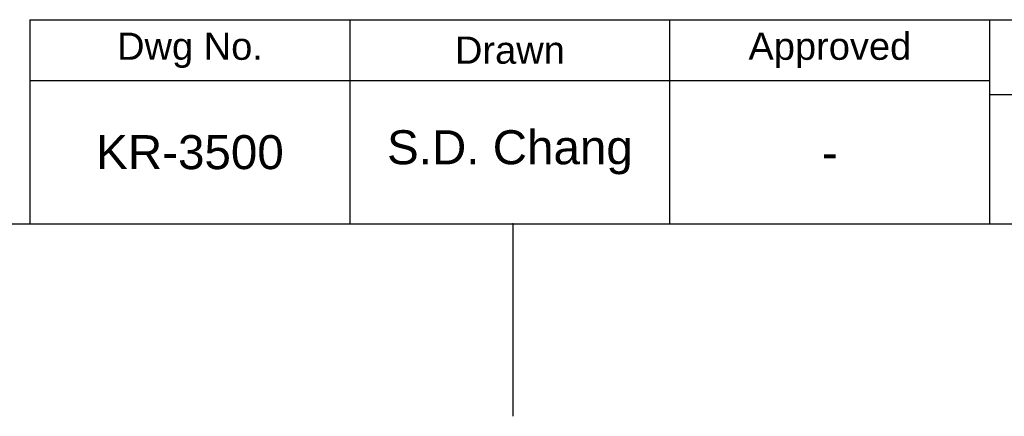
# Model space of a CAD drawing. Header units: millimetres. Extents: x 1200 to 1620, y -113 to 480.
# Tile 8 of 51: x 1334 to 1406, y -113 to -84. Entities that reach past the tile are written whole.
import ezdxf

# ---------------------------------------------------------------- set-up
doc = ezdxf.new("R2010")
doc.units = ezdxf.units.MM
doc.header["$LTSCALE"] = 0.1
doc.layers.add('FORM', color=7, linetype='Continuous')
doc.layers.add('TEXT', color=2, linetype='Continuous')
doc.styles.get("Standard").update_dxf_attribs({"font": 'arial_0.ttf'})

msp = doc.modelspace()

# ---------------------------------------------------------------- linework, layer by layer
for p, q in [((1213.6693, -99.3123), (1605.3864, -99.3123)), ((1370.3561, -99.3123), (1370.3561, -113.4537))]:
    msp.add_line(p, q)
msp.add_point((1370.3561, -99.3123))
at = {"layer": 'FORM'}
for p, q in [((1334.8864, -84.3123), (1605.3864, -84.3123)), ((1334.8864, -84.3123), (1334.8864, -99.3123)), ((1358.3864, -84.3123), (1358.3864, -99.3123)), ((1381.8864, -99.3123), (1381.8864, -84.3123)), ((1405.3864, -99.3123), (1405.3864, -84.3123)), ((1405.3864, -88.8123), (1334.8864, -88.8123)), ((1405.3864, -89.8123), (1545.3864, -89.8123))]:
    msp.add_line(p, q, dxfattribs=at)
at = {"layer": 'TEXT'}
msp.add_point((1381.8864, -88.8123), dxfattribs=at)

# ---------------------------------------------------------------- texts
at = {"layer": 'TEXT', "attachment_point": 5}
for s, insert, char_height in [('Dwg No.', (1346.6364, -86.5623), 2), ('Drawn', (1370.1364, -86.5623), 2), ('Approved', (1393.6364, -86.5623), 2), ('KR-3500', (1346.6364, -94.0623), 2.5), ('S.D. Chang', (1370.1364, -94.0623), 2.5), ('-', (1393.6364, -94.0623), 2.5)]:
    msp.add_mtext_dynamic_manual_height_columns(s, width=23.5, gutter_width=12.5, heights=[0], dxfattribs=dict(at, insert=insert, char_height=char_height))

doc.saveas('drawing.dxf')
